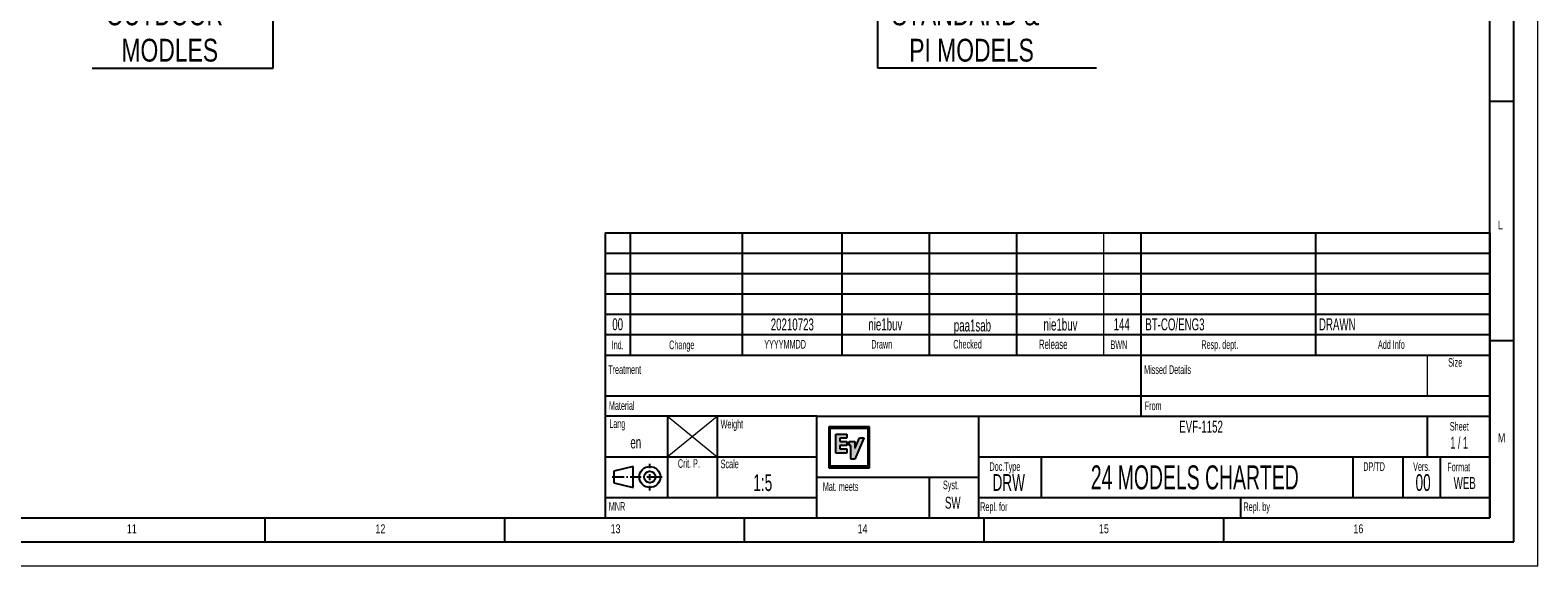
# Model space of a CAD drawing. Header units: millimetres. Extents: x 0 to 4205, y 0 to 2970.
# Tile 23 of 35: x 2632 to 4205, y 0 to 559. Entities that reach past the tile are written whole.
import ezdxf

# ---------------------------------------------------------------- set-up
doc = ezdxf.new("R2010")
doc.units = ezdxf.units.MM
doc.header["$LTSCALE"] = 5
doc.layers.add('FORMAT', color=7, linetype='Continuous')
doc.layers.add('SLD-0', color=7, linetype='Continuous')
doc.styles.add('SLDTEXTSTYLE0', font='TXT', dxfattribs={"width": 0.75})
doc.styles.add('SLDTEXTSTYLE1', font='TXT', dxfattribs={"width": 0.605})
doc.styles.add('SLDTEXTSTYLE2', font='TXT', dxfattribs={"width": 0.563})
doc.dimstyles.new('SLDDIMSTYLE1', dxfattribs={"dimtxt": 23.8125, "dimasz": 16, "dimexe": 0, "dimexo": 0.0625, "dimgap": 5.953125, "dimtad": 0, "dimtih": 1, "dimtoh": 1, "dimdec": 1, "dimrnd": 1e-09, "dimzin": 12, "dimdsep": 46, "dimtxsty": 'SLDTEXTSTYLE0', "dimsah": 1, "dimcen": 0.09, "dimadec": 0, "dimazin": 3, "dimtfac": 1, "dimtdec": 1, "dimtmove": 0, "dimatfit": 0, "dimfxl": 1, "dimfrac": 2, "dimtolj": 1, "dimtzin": 12, "dimarcsym": 0})

# ---------------------------------------------------------------- blocks, each defined once
blk = doc.blocks.new('_D_20')
at = {"layer": 'SLD-0', "color": 7, "transparency": 16777216}
for p, q in [((2885.8, 745.9), (2885.8, 775.9)), ((3151.5, 745.9), (2880.8, 745.9)), ((2937.6, 702.7), (2880.8, 702.7)), ((2885.8, 519.3), (2885.8, 702.7)), ((2760.6, 669.4), (2753.3, 669.4)), ((2753.3, 669.4), (2753.3, 631.6)), ((2822.1, 669.4), (2829.4, 669.4)), ((2829.4, 669.4), (2829.4, 631.6)), ((2753.3, 631.6), (2760.6, 631.6)), ((2829.4, 631.6), (2822.1, 631.6)), ((2696.9, 519.3), (2885.8, 519.3))]:
    blk.add_line(p, q, dxfattribs=at)
for points in [[(2885.8, 745.9), (2888.6, 761.9), (2883.1, 761.9)], [(2885.8, 702.7), (2883.1, 686.7), (2888.6, 686.7)]]:
    blk.add_solid(points, dxfattribs=at)
at = {"layer": 'SLD-0', "color": 7, "transparency": 16777216, "char_height": 23.81, "attachment_point": 1, "style": 'SLDTEXTSTYLE0'}
for s, insert in [('1.70', (2760.6, 662.3)), ('43.2', (2760.6, 625.7)), ('OUTDOOR', (2711.3, 587.9)), ('MODLES', (2727.4, 550))]:
    blk.add_mtext(s, dxfattribs=dict(at, insert=insert))
blk = doc.blocks.new('_D_23')
at = {"layer": 'SLD-0', "color": 7, "transparency": 16777216}
for p, q in [((3516.5, 745.9), (3516.5, 775.9)), ((3190.9, 745.9), (3521.5, 745.9)), ((3404.8, 703), (3521.5, 703)), ((3516.5, 519.3), (3516.5, 703)), ((3599.8, 669.4), (3592.5, 669.4)), ((3592.5, 669.4), (3592.5, 631.6)), ((3661.3, 669.4), (3668.6, 669.4)), ((3668.6, 669.4), (3668.6, 631.6)), ((3592.5, 631.6), (3599.8, 631.6)), ((3668.6, 631.6), (3661.3, 631.6)), ((3744.7, 519.3), (3516.5, 519.3))]:
    blk.add_line(p, q, dxfattribs=at)
for points in [[(3516.5, 745.9), (3519.2, 761.9), (3513.7, 761.9)], [(3516.5, 703), (3513.7, 687), (3519.2, 687)]]:
    blk.add_solid(points, dxfattribs=at)
at = {"layer": 'SLD-0', "color": 7, "transparency": 16777216, "char_height": 23.81, "attachment_point": 1, "style": 'SLDTEXTSTYLE0'}
for s, insert in [('1.69', (3599.8, 662.3)), ('42.9', (3599.8, 625.7)), ('STANDARD &', (3531, 587.9)), ('PI MODELS', (3549.2, 550))]:
    blk.add_mtext(s, dxfattribs=dict(at, insert=insert))

msp = doc.modelspace()

# ---------------------------------------------------------------- hatches: boundary and pattern name
at = {"linetype": 'Continuous'}
h = msp.add_hatch(color=256, dxfattribs=at)
h.paths.add_polyline_path([(3465.2014, 145.10975), (3465.2014, 102.328275), (3507.635037, 102.328275), (3507.635037, 145.10975)], flags=0)
h.paths.add_polyline_path([(3506.055094, 143.64933), (3506.055094, 104.15206), (3466.614614, 104.15206), (3466.614614, 143.64933)], flags=0)
for points in [[(3472.650894, 117.798807), (3472.637436, 117.828237), (3472.633591, 117.840512), (3472.628267, 117.85678), (3472.624274, 117.888428), (3472.624274, 137.354075), (3472.628267, 137.386611), (3472.637436, 137.417668), (3472.650894, 137.443697), (3472.670712, 137.468099), (3472.694078, 137.487768), (3472.724692, 137.502261), (3472.752643, 137.512022), (3472.783256, 137.515867), (3483.829348, 137.515867), (3483.860257, 137.512022), (3483.891314, 137.502261), (3483.917934, 137.487768), (3483.940413, 137.468099), (3483.959787, 137.443697), (3483.97783, 137.417668), (3483.986259, 137.386611), (3483.989069, 137.354075), (3483.989069, 137.336772), (3483.989069, 133.515724), (3483.986259, 133.486294), (3483.97783, 133.455533), (3483.959787, 133.427877), (3483.940413, 133.404954), (3483.917934, 133.383362), (3483.891314, 133.369165), (3483.860257, 133.35896), (3483.829348, 133.357777), (3477.158745, 133.357777), (3477.127393, 133.354228), (3477.098258, 133.344467), (3477.069124, 133.329974), (3477.048863, 133.310009), (3477.025496, 133.285607), (3477.011594, 133.257803), (3477.002425, 133.227042), (3476.999763, 133.196281), (3476.999763, 130.04429), (3477.002425, 130.013677), (3477.008489, 129.994007), (3477.011594, 129.984394), (3477.025496, 129.956591), (3477.048863, 129.932041), (3477.069124, 129.911041), (3477.098258, 129.898026), (3477.127393, 129.888118), (3477.158745, 129.885012), (3483.829348, 129.885012), (3483.860257, 129.881906), (3483.891314, 129.871554), (3483.917934, 129.858688), (3483.940413, 129.837687), (3483.959787, 129.814912), (3483.97783, 129.785186), (3483.986259, 129.756347), (3483.989069, 129.725438), (3483.989069, 129.706212), (3483.989069, 125.821424), (3483.986259, 125.790663), (3483.97783, 125.761676), (3483.959787, 125.733577), (3483.940413, 125.709175), (3483.917934, 125.687731), (3483.891314, 125.673534), (3483.860257, 125.6654), (3483.829348, 125.661702), (3477.115561, 125.661702), (3477.08554, 125.660223), (3477.054778, 125.648984), (3477.025496, 125.633751), (3477.002425, 125.614821), (3476.983791, 125.592046), (3476.967227, 125.562468), (3476.960276, 125.53289), (3476.956579, 125.502276), (3476.956579, 122.177254), (3476.960276, 122.144718), (3476.964713, 122.126379), (3476.967227, 122.116175), (3476.983791, 122.088667), (3477.002425, 122.064265), (3477.025496, 122.043856), (3477.054778, 122.027588), (3477.08554, 122.021377), (3477.115561, 122.016349), (3483.872532, 122.016349), (3483.903145, 122.015314), (3483.932575, 122.004074), (3483.959787, 121.990912), (3483.985076, 121.969468), (3484.005041, 121.94403), (3484.018795, 121.917558), (3484.029887, 121.885909), (3484.032105, 121.856331), (3484.032105, 121.842134), (3484.032105, 117.888428), (3484.029887, 117.85678), (3484.018795, 117.828237), (3484.005041, 117.798807), (3483.985076, 117.775292), (3483.959787, 117.755919), (3483.932575, 117.739651), (3483.903145, 117.732552), (3483.872532, 117.728411), (3472.783256, 117.728411), (3472.752643, 117.732552), (3472.724692, 117.739651), (3472.694078, 117.755919), (3472.670712, 117.775292)], [(3502.004501, 133.488217), (3502.00598, 133.460709), (3502.004501, 133.430983), (3501.994297, 133.404954), (3492.614488, 111.36483), (3492.600143, 111.339245), (3492.580178, 111.314843), (3492.555776, 111.296504), (3492.526493, 111.280236), (3492.498986, 111.271067), (3492.467042, 111.268997), (3488.487603, 111.268997), (3488.454919, 111.271067), (3488.425785, 111.280236), (3488.397834, 111.296504), (3488.372988, 111.314843), (3488.355093, 111.339245), (3488.338678, 111.366752), (3488.329656, 111.397365), (3488.327882, 111.429014), (3488.327882, 111.440254), (3488.323149, 111.464656), (3488.317381, 111.495269), (3488.317381, 125.595004), (3486.668993, 125.595004), (3486.637641, 125.598109), (3486.607027, 125.606243), (3486.580407, 125.621476), (3486.557928, 125.64085), (3486.537223, 125.6654), (3486.520511, 125.69483), (3486.511786, 125.724408), (3486.509272, 125.755021), (3486.509272, 125.769958), (3486.502469, 125.790663), (3486.499807, 125.821424), (3486.499807, 129.70355), (3486.502469, 129.734755), (3486.511786, 129.76389), (3486.527019, 129.791841), (3486.546984, 129.816539), (3486.569167, 129.83606), (3486.598893, 129.850406), (3486.628324, 129.859871), (3486.658789, 129.863716), (3492.292531, 129.863716), (3492.32551, 129.859871), (3492.355236, 129.850406), (3492.383188, 129.83606), (3492.407146, 129.816539), (3492.42859, 129.791841), (3492.443231, 129.76389), (3492.451365, 129.734755), (3492.45314, 129.70355), (3492.45314, 129.692606), (3492.461274, 129.667761), (3492.46157, 129.635373), (3492.46157, 123.02511), (3492.464675, 123.014906), (3492.478281, 122.988433), (3492.495584, 122.966102), (3492.516289, 122.944658), (3492.541135, 122.92839), (3492.568199, 122.918185), (3492.59615, 122.911974), (3492.623066, 122.911974), (3492.653531, 122.91508), (3492.682074, 122.926319), (3492.706624, 122.939481), (3492.729251, 122.960926), (3492.747294, 122.983405), (3492.763266, 123.009877), (3497.305576, 133.598987), (3497.31859, 133.624868), (3497.340182, 133.647939), (3497.363549, 133.669087), (3497.390909, 133.682545), (3497.422114, 133.69201), (3497.452727, 133.69408), (3501.836794, 133.69408), (3501.864301, 133.69201), (3501.894027, 133.68358), (3501.9205, 133.672193), (3501.941352, 133.654889), (3501.962057, 133.633297), (3501.977437, 133.610374), (3501.988529, 133.582719), (3501.994741, 133.554915), (3501.996811, 133.527112), (3501.99622, 133.517943), (3501.996811, 133.515724)]]:
    msp.add_hatch(color=256, dxfattribs=at).paths.add_polyline_path(points, flags=0)

# ---------------------------------------------------------------- linework, layer by layer
at = {"color": 7, "linetype": 'Continuous', "lineweight": 18}
for p, q in [((4205.000021, 0.00005), (4205.000021, 2970.00005)), ((0.000021, 0.00005), (4205.000021, 0.00005))]:
    msp.add_line(p, q, dxfattribs=at)
at = {"layer": 'FORMAT'}
for p, q in [((4180.000021, 25.00005), (4180.000021, 2945.00005)), ((4155.000021, 50.00005), (4155.000021, 2920.00005)), ((4155, 485), (4180, 485)), ((3232.000021, 347.50005), (3232.000021, 71.25005)), ((3232.000021, 347.50005), (4155.000021, 347.50005)), ((3232.000021, 347.50005), (4155.000021, 347.50005)), ((3232.000021, 347.50005), (4155.000021, 347.50005)), ((3258.000021, 347.50005), (3258.000021, 220.00005)), ((3375.000021, 347.50005), (3375.000021, 220.00005)), ((3479.000021, 347.50005), (3479.000021, 220.00005)), ((3570.000021, 347.50005), (3570.000021, 220.00005)), ((3661.000021, 347.50005), (3661.000021, 220.00005)), ((3791.000021, 347.50005), (3791.000021, 220.00005)), ((3973.000021, 347.50005), (3973.000021, 220.00005)), ((4155.000021, 347.50005), (4155.000021, 50.00005)), ((3232.000021, 326.25005), (4155.000021, 326.25005)), ((3232.000021, 326.25005), (4155.000021, 326.25005)), ((3791.000021, 326.25005), (3791.000021, 220.00005)), ((3232.000021, 305.00005), (4155.000021, 305.00005)), ((3232.000021, 283.75005), (4155.000021, 283.75005)), ((3232.000021, 262.50005), (4155.000021, 262.50005)), ((3232.000021, 241.25005), (4155.000021, 241.25005)), ((4155, 235), (4180, 235)), ((3232.000021, 220.00005), (4155.000021, 220.00005)), ((3791.000021, 220.00005), (3791.000021, 156.25005)), ((3232.000021, 177.50005), (4155.000021, 177.50005)), ((3453.000021, 156.25005), (3232.000021, 156.25005)), ((3297.000021, 156.25005), (3297.000021, 71.25005)), ((3349.000021, 156.25005), (3349.000021, 71.25005)), ((3453.000021, 92.50005), (3453.000021, 156.25005)), ((3453.000021, 156.25005), (3622.000021, 156.25005)), ((3622.000021, 92.50005), (3622.000021, 156.25005)), ((3622.000021, 156.25005), (4155.000021, 156.25005)), ((4090.000021, 113.75005), (4090.000021, 156.25005)), ((3232.000021, 113.75005), (3453.000021, 113.75005)), ((3622.000021, 113.75005), (4155.000021, 113.75005)), ((3687.000021, 113.75005), (3687.000021, 71.25005)), ((4012.000021, 113.75005), (4012.000021, 71.25005)), ((4064.000021, 113.75005), (4064.000021, 71.25005)), ((4103.000021, 113.75005), (4103.000021, 71.25005)), ((3261.190704, 103.721598), (3241.190704, 98.721598)), ((3241.190704, 98.721598), (3241.190704, 86.721598)), ((3261.190704, 81.721598), (3261.190704, 103.721598)), ((3278.590704, 101.841598), (3278.590704, 106.481598)), ((3278.590704, 98.241598), (3278.590704, 99.441598)), ((3278.590704, 89.561598), (3278.590704, 95.841598)), ((3239.509473, 92.721598), (3251.990704, 92.721598)), ((3241.190704, 86.721598), (3261.190704, 81.721598)), ((3254.390704, 92.721598), (3255.590704, 92.721598)), ((3257.990704, 92.721598), (3269.670704, 92.721598)), ((3272.070704, 92.721598), (3273.270704, 92.721598)), ((3275.670704, 92.721598), (3291.509473, 92.721598)), ((3278.590704, 85.961598), (3278.590704, 87.161598)), ((3278.590704, 78.481598), (3278.590704, 83.561598)), ((3453.000021, 50.00005), (3453.000021, 92.50005)), ((3453.000021, 92.50005), (3622.000021, 92.50005)), ((3570.000021, 92.50005), (3570.000021, 50.00005)), ((3622.000021, 50.00005), (3622.000021, 92.50005)), ((3232.000021, 71.25005), (3232.000021, 50.00005)), ((3232.000021, 71.25005), (3453.000021, 71.25005)), ((3622.000021, 71.25005), (4155.000021, 71.25005)), ((3895.000021, 50.00005), (3895.000021, 71.25005)), ((100.000021, 50.00005), (4155.000021, 50.00005)), ((2877.500021, 25.00005), (2877.500021, 50.00005)), ((3127.500021, 25.00005), (3127.500021, 50.00005)), ((3232.000021, 50.00005), (4155.000021, 50.00005)), ((3377.500021, 25.00005), (3377.500021, 50.00005)), ((3627.500021, 25.00005), (3627.500021, 50.00005)), ((3877.500021, 25.00005), (3877.500021, 50.00005)), ((75.000021, 25.00005), (4180.000021, 25.00005))]:
    msp.add_line(p, q, dxfattribs=at)
at = {"layer": 'FORMAT', "lineweight": 18}
for p, q in [((3752.000021, 347.50005), (3752.000021, 220.00005)), ((4090.000021, 177.50005), (4090.000021, 220.00005)), ((3296.576295, 113.75005), (3349.000021, 156.25005)), ((3297.000021, 156.25005), (3349.000021, 113.75005))]:
    msp.add_line(p, q, dxfattribs=at)
at = {"layer": 'FORMAT', "color": 7}
for p, q in [((3261.190704, 103.721598), (3241.190704, 98.721598)), ((3241.190704, 98.721598), (3241.190704, 86.721598)), ((3261.190704, 81.721598), (3261.190704, 103.721598)), ((3278.590704, 101.841598), (3278.590704, 106.481598)), ((3278.590704, 98.241598), (3278.590704, 99.441598)), ((3278.590704, 89.561598), (3278.590704, 95.841598)), ((3239.509473, 92.721598), (3251.990704, 92.721598)), ((3241.190704, 86.721598), (3261.190704, 81.721598)), ((3254.390704, 92.721598), (3255.590704, 92.721598)), ((3257.990704, 92.721598), (3269.670704, 92.721598)), ((3272.070704, 92.721598), (3273.270704, 92.721598)), ((3275.670704, 92.721598), (3291.509473, 92.721598)), ((3278.590704, 85.961598), (3278.590704, 87.161598)), ((3278.590704, 78.481598), (3278.590704, 83.561598))]:
    msp.add_line(p, q, dxfattribs=at)
for radius in [11, 6]:
    msp.add_circle((3278.590704, 92.721598), radius, dxfattribs=at)
at = {"layer": 'FORMAT'}
for radius in [11, 6]:
    msp.add_circle((3278.590704, 92.721598), radius, dxfattribs=at)
at = {"layer": 'SLD-0'}
for p, q in [((3507.635037, 145.10975), (3465.2014, 145.10975)), ((3465.2014, 145.10975), (3465.2014, 102.328275)), ((3466.614614, 104.15206), (3466.614614, 143.64933)), ((3466.614614, 143.64933), (3506.055094, 143.64933)), ((3506.055094, 143.64933), (3506.055094, 104.15206)), ((3507.635037, 102.328275), (3507.635037, 145.10975)), ((3472.624274, 137.354075), (3472.628267, 137.386611)), ((3472.624274, 117.888428), (3472.624274, 137.354075)), ((3472.628267, 137.386611), (3472.637436, 137.417668)), ((3472.637436, 137.417668), (3472.650894, 137.443697)), ((3472.650894, 137.443697), (3472.670712, 137.468099)), ((3472.670712, 137.468099), (3472.694078, 137.487768)), ((3472.694078, 137.487768), (3472.724692, 137.502261)), ((3472.724692, 137.502261), (3472.752643, 137.512022)), ((3472.752643, 137.512022), (3472.783256, 137.515867)), ((3472.783256, 137.515867), (3483.829348, 137.515867)), ((3477.002425, 133.227042), (3476.999763, 133.196281)), ((3476.999763, 133.196281), (3476.999763, 130.04429)), ((3476.999763, 130.04429), (3477.002425, 130.013677)), ((3477.011594, 133.257803), (3477.002425, 133.227042)), ((3477.002425, 130.013677), (3477.008489, 129.994007)), ((3477.008489, 129.994007), (3477.011594, 129.984394)), ((3477.025496, 133.285607), (3477.011594, 133.257803)), ((3477.011594, 129.984394), (3477.025496, 129.956591)), ((3477.048863, 133.310009), (3477.025496, 133.285607)), ((3477.025496, 129.956591), (3477.048863, 129.932041)), ((3477.069124, 133.329974), (3477.048863, 133.310009)), ((3477.048863, 129.932041), (3477.069124, 129.911041)), ((3477.098258, 133.344467), (3477.069124, 133.329974)), ((3477.069124, 129.911041), (3477.098258, 129.898026)), ((3477.127393, 133.354228), (3477.098258, 133.344467)), ((3477.098258, 129.898026), (3477.127393, 129.888118)), ((3477.158745, 133.357777), (3477.127393, 133.354228)), ((3477.127393, 129.888118), (3477.158745, 129.885012)), ((3483.829348, 133.357777), (3477.158745, 133.357777)), ((3477.158745, 129.885012), (3483.829348, 129.885012)), ((3483.829348, 137.515867), (3483.860257, 137.512022)), ((3483.860257, 133.35896), (3483.829348, 133.357777)), ((3483.829348, 129.885012), (3483.860257, 129.881906)), ((3483.860257, 137.512022), (3483.891314, 137.502261)), ((3483.891314, 133.369165), (3483.860257, 133.35896)), ((3483.860257, 129.881906), (3483.891314, 129.871554)), ((3483.891314, 137.502261), (3483.917934, 137.487768)), ((3483.917934, 133.383362), (3483.891314, 133.369165)), ((3483.891314, 129.871554), (3483.917934, 129.858688)), ((3483.917934, 137.487768), (3483.940413, 137.468099)), ((3483.940413, 133.404954), (3483.917934, 133.383362)), ((3483.917934, 129.858688), (3483.940413, 129.837687)), ((3483.940413, 137.468099), (3483.959787, 137.443697)), ((3483.959787, 133.427877), (3483.940413, 133.404954)), ((3483.940413, 129.837687), (3483.959787, 129.814912)), ((3483.959787, 137.443697), (3483.97783, 137.417668)), ((3483.97783, 133.455533), (3483.959787, 133.427877)), ((3483.959787, 129.814912), (3483.97783, 129.785186)), ((3483.97783, 137.417668), (3483.986259, 137.386611)), ((3483.986259, 133.486294), (3483.97783, 133.455533)), ((3483.97783, 129.785186), (3483.986259, 129.756347)), ((3483.986259, 137.386611), (3483.989069, 137.354075)), ((3483.989069, 133.515724), (3483.986259, 133.486294)), ((3483.986259, 129.756347), (3483.989069, 129.725438)), ((3483.989069, 137.354075), (3483.989069, 137.336772)), ((3483.989069, 137.336772), (3483.989069, 133.515724)), ((3483.989069, 129.725438), (3483.989069, 129.706212)), ((3483.989069, 129.706212), (3483.989069, 125.821424)), ((3486.499807, 129.70355), (3486.502469, 129.734755)), ((3486.499807, 125.821424), (3486.499807, 129.70355)), ((3486.502469, 129.734755), (3486.511786, 129.76389)), ((3486.511786, 129.76389), (3486.527019, 129.791841)), ((3486.527019, 129.791841), (3486.546984, 129.816539)), ((3486.546984, 129.816539), (3486.569167, 129.83606)), ((3486.569167, 129.83606), (3486.598893, 129.850406)), ((3486.598893, 129.850406), (3486.628324, 129.859871)), ((3486.628324, 129.859871), (3486.658789, 129.863716)), ((3486.658789, 129.863716), (3492.292531, 129.863716)), ((3492.292531, 129.863716), (3492.32551, 129.859871)), ((3492.32551, 129.859871), (3492.355236, 129.850406)), ((3492.355236, 129.850406), (3492.383188, 129.83606)), ((3492.383188, 129.83606), (3492.407146, 129.816539)), ((3492.407146, 129.816539), (3492.42859, 129.791841)), ((3492.42859, 129.791841), (3492.443231, 129.76389)), ((3492.443231, 129.76389), (3492.451365, 129.734755)), ((3492.451365, 129.734755), (3492.45314, 129.70355)), ((3492.45314, 129.70355), (3492.45314, 129.692606)), ((3492.45314, 129.692606), (3492.461274, 129.667761)), ((3492.461274, 129.667761), (3492.46157, 129.635373)), ((3492.46157, 129.635373), (3492.46157, 123.02511)), ((3501.994297, 133.404954), (3492.614488, 111.36483)), ((3492.763266, 123.009877), (3497.305576, 133.598987)), ((3497.305576, 133.598987), (3497.31859, 133.624868)), ((3497.31859, 133.624868), (3497.340182, 133.647939)), ((3497.340182, 133.647939), (3497.363549, 133.669087)), ((3497.363549, 133.669087), (3497.390909, 133.682545)), ((3497.390909, 133.682545), (3497.422114, 133.69201)), ((3497.422114, 133.69201), (3497.452727, 133.69408)), ((3497.452727, 133.69408), (3501.836794, 133.69408)), ((3501.836794, 133.69408), (3501.864301, 133.69201)), ((3501.864301, 133.69201), (3501.894027, 133.68358)), ((3501.894027, 133.68358), (3501.9205, 133.672193)), ((3501.9205, 133.672193), (3501.941352, 133.654889)), ((3501.941352, 133.654889), (3501.962057, 133.633297)), ((3501.962057, 133.633297), (3501.977437, 133.610374)), ((3501.977437, 133.610374), (3501.988529, 133.582719)), ((3501.988529, 133.582719), (3501.994741, 133.554915)), ((3502.004501, 133.430983), (3501.994297, 133.404954)), ((3501.994741, 133.554915), (3501.996811, 133.527112)), ((3501.996811, 133.527112), (3501.99622, 133.517943)), ((3501.99622, 133.517943), (3501.996811, 133.515724)), ((3501.996811, 133.515724), (3502.004501, 133.488217)), ((3502.004501, 133.488217), (3502.00598, 133.460709)), ((3502.00598, 133.460709), (3502.004501, 133.430983)), ((3472.628267, 117.85678), (3472.624274, 117.888428)), ((3472.633591, 117.840512), (3472.628267, 117.85678)), ((3472.637436, 117.828237), (3472.633591, 117.840512)), ((3472.650894, 117.798807), (3472.637436, 117.828237)), ((3472.670712, 117.775292), (3472.650894, 117.798807)), ((3472.694078, 117.755919), (3472.670712, 117.775292)), ((3472.724692, 117.739651), (3472.694078, 117.755919)), ((3472.752643, 117.732552), (3472.724692, 117.739651)), ((3472.783256, 117.728411), (3472.752643, 117.732552)), ((3483.872532, 117.728411), (3472.783256, 117.728411)), ((3476.960276, 125.53289), (3476.956579, 125.502276)), ((3476.956579, 125.502276), (3476.956579, 122.177254)), ((3476.956579, 122.177254), (3476.960276, 122.144718)), ((3476.967227, 125.562468), (3476.960276, 125.53289)), ((3476.960276, 122.144718), (3476.964713, 122.126379)), ((3476.964713, 122.126379), (3476.967227, 122.116175)), ((3476.983791, 125.592046), (3476.967227, 125.562468)), ((3476.967227, 122.116175), (3476.983791, 122.088667)), ((3477.002425, 125.614821), (3476.983791, 125.592046)), ((3476.983791, 122.088667), (3477.002425, 122.064265)), ((3477.025496, 125.633751), (3477.002425, 125.614821)), ((3477.002425, 122.064265), (3477.025496, 122.043856)), ((3477.054778, 125.648984), (3477.025496, 125.633751)), ((3477.025496, 122.043856), (3477.054778, 122.027588)), ((3477.08554, 125.660223), (3477.054778, 125.648984)), ((3477.054778, 122.027588), (3477.08554, 122.021377)), ((3477.115561, 125.661702), (3477.08554, 125.660223)), ((3477.08554, 122.021377), (3477.115561, 122.016349)), ((3483.829348, 125.661702), (3477.115561, 125.661702)), ((3477.115561, 122.016349), (3483.872532, 122.016349)), ((3483.860257, 125.6654), (3483.829348, 125.661702)), ((3483.891314, 125.673534), (3483.860257, 125.6654)), ((3483.872532, 122.016349), (3483.903145, 122.015314)), ((3483.903145, 117.732552), (3483.872532, 117.728411)), ((3483.917934, 125.687731), (3483.891314, 125.673534)), ((3483.903145, 122.015314), (3483.932575, 122.004074)), ((3483.932575, 117.739651), (3483.903145, 117.732552)), ((3483.940413, 125.709175), (3483.917934, 125.687731)), ((3483.932575, 122.004074), (3483.959787, 121.990912)), ((3483.959787, 117.755919), (3483.932575, 117.739651)), ((3483.959787, 125.733577), (3483.940413, 125.709175)), ((3483.97783, 125.761676), (3483.959787, 125.733577)), ((3483.959787, 121.990912), (3483.985076, 121.969468)), ((3483.985076, 117.775292), (3483.959787, 117.755919)), ((3483.986259, 125.790663), (3483.97783, 125.761676)), ((3483.985076, 121.969468), (3484.005041, 121.94403)), ((3484.005041, 117.798807), (3483.985076, 117.775292)), ((3483.989069, 125.821424), (3483.986259, 125.790663)), ((3484.005041, 121.94403), (3484.018795, 121.917558)), ((3484.018795, 117.828237), (3484.005041, 117.798807)), ((3484.018795, 121.917558), (3484.029887, 121.885909)), ((3484.029887, 117.85678), (3484.018795, 117.828237)), ((3484.029887, 121.885909), (3484.032105, 121.856331)), ((3484.032105, 117.888428), (3484.029887, 117.85678)), ((3484.032105, 121.856331), (3484.032105, 121.842134)), ((3484.032105, 121.842134), (3484.032105, 117.888428)), ((3486.502469, 125.790663), (3486.499807, 125.821424)), ((3486.509272, 125.769958), (3486.502469, 125.790663)), ((3486.509272, 125.755021), (3486.509272, 125.769958)), ((3486.511786, 125.724408), (3486.509272, 125.755021)), ((3486.520511, 125.69483), (3486.511786, 125.724408)), ((3486.537223, 125.6654), (3486.520511, 125.69483)), ((3486.557928, 125.64085), (3486.537223, 125.6654)), ((3486.580407, 125.621476), (3486.557928, 125.64085)), ((3486.607027, 125.606243), (3486.580407, 125.621476)), ((3486.637641, 125.598109), (3486.607027, 125.606243)), ((3486.668993, 125.595004), (3486.637641, 125.598109)), ((3488.317381, 125.595004), (3486.668993, 125.595004)), ((3488.317381, 111.495269), (3488.317381, 125.595004)), ((3488.323149, 111.464656), (3488.317381, 111.495269)), ((3488.327882, 111.440254), (3488.323149, 111.464656)), ((3488.327882, 111.429014), (3488.327882, 111.440254)), ((3488.329656, 111.397365), (3488.327882, 111.429014)), ((3488.338678, 111.366752), (3488.329656, 111.397365)), ((3488.355093, 111.339245), (3488.338678, 111.366752)), ((3488.372988, 111.314843), (3488.355093, 111.339245)), ((3488.397834, 111.296504), (3488.372988, 111.314843)), ((3488.425785, 111.280236), (3488.397834, 111.296504)), ((3488.454919, 111.271067), (3488.425785, 111.280236)), ((3488.487603, 111.268997), (3488.454919, 111.271067)), ((3492.467042, 111.268997), (3488.487603, 111.268997)), ((3492.46157, 123.02511), (3492.464675, 123.014906)), ((3492.464675, 123.014906), (3492.478281, 122.988433)), ((3492.498986, 111.271067), (3492.467042, 111.268997)), ((3492.478281, 122.988433), (3492.495584, 122.966102)), ((3492.495584, 122.966102), (3492.516289, 122.944658)), ((3492.526493, 111.280236), (3492.498986, 111.271067)), ((3492.516289, 122.944658), (3492.541135, 122.92839)), ((3492.555776, 111.296504), (3492.526493, 111.280236)), ((3492.541135, 122.92839), (3492.568199, 122.918185)), ((3492.580178, 111.314843), (3492.555776, 111.296504)), ((3492.568199, 122.918185), (3492.59615, 122.911974)), ((3492.600143, 111.339245), (3492.580178, 111.314843)), ((3492.59615, 122.911974), (3492.623066, 122.911974)), ((3492.614488, 111.36483), (3492.600143, 111.339245)), ((3492.623066, 122.911974), (3492.653531, 122.91508)), ((3492.653531, 122.91508), (3492.682074, 122.926319)), ((3492.682074, 122.926319), (3492.706624, 122.939481)), ((3492.706624, 122.939481), (3492.729251, 122.960926)), ((3492.729251, 122.960926), (3492.747294, 122.983405)), ((3492.747294, 122.983405), (3492.763266, 123.009877)), ((3465.2014, 102.328275), (3507.635037, 102.328275)), ((3506.055094, 104.15206), (3466.614614, 104.15206))]:
    msp.add_line(p, q, dxfattribs=at)

# ---------------------------------------------------------------- texts
at = {"layer": 'FORMAT'}
for s, insert, char_height, attachment_point, style in [('L', (4163.333258, 360.327335), 9.260417, 1, 'SLDTEXTSTYLE0'), ('00', (3245.082134, 258.298417), 12.5, 2, 'SLDTEXTSTYLE1'), ('20210723', (3427.256843, 258.161885), 12.5, 2, 'SLDTEXTSTYLE1'), ('nie1buv', (3524.289571, 258.165171), 12.5, 2, 'SLDTEXTSTYLE1'), ('paa1sab', (3615.152838, 257.080476), 12.5, 2, 'SLDTEXTSTYLE1'), ('nie1buv', (3707.007009, 258.077972), 12.5, 2, 'SLDTEXTSTYLE1'), ('144', (3770.863464, 258.355314), 12.5, 2, 'SLDTEXTSTYLE1'), ('BT-CO/ENG3', (3795.503867, 258.239099), 12.5, 1, 'SLDTEXTSTYLE1'), ('DRAWN', (3976.651287, 258.293521), 12.5, 1, 'SLDTEXTSTYLE1'), ('Checked', (3595.207352, 235.741855), 9, 1, 'SLDTEXTSTYLE1'), ('Release', (3684.591385, 236.191084), 10, 1, 'SLDTEXTSTYLE1'), ('Resp. dept.', (3853.974092, 235.460901), 9, 1, 'SLDTEXTSTYLE1'), ('Add Info', (4038.205701, 235.460901), 9, 1, 'SLDTEXTSTYLE1'), ('Ind.', (3245.051165, 235.082958), 9, 2, 'SLDTEXTSTYLE1'), ('Change', (3298.781803, 235.082958), 9, 1, 'SLDTEXTSTYLE1'), ('YYYYMMDD', (3398.065172, 235.741855), 9, 1, 'SLDTEXTSTYLE1'), ('Drawn', (3509.704155, 235.741855), 9, 1, 'SLDTEXTSTYLE1'), ('BWN', (3759.180886, 235.190905), 9, 1, 'SLDTEXTSTYLE1'), ('Treatment', (3235.270713, 209.282768), 9, 1, 'SLDTEXTSTYLE1'), ('Missed Details', (3794.270713, 209.282768), 9, 1, 'SLDTEXTSTYLE1'), ('Size', (4111.454989, 216.821506), 9, 1, 'SLDTEXTSTYLE1'), ('Material', (3235.955393, 171.720774), 9, 1, 'SLDTEXTSTYLE1'), ('From', (3794.955393, 171.474893), 9, 1, 'SLDTEXTSTYLE1'), ('Lang', (3236.295593, 152.937179), 9, 1, 'SLDTEXTSTYLE1'), ('Weight', (3352.51871, 152.488577), 9, 1, 'SLDTEXTSTYLE1'), ('EVF-1152', (3853.666255, 151.502304), 12.5, 2, 'SLDTEXTSTYLE1'), ('Sheet', (4122.992904, 150.074397), 9, 2, 'SLDTEXTSTYLE1'), ('en', (3263.979149, 135.062301), 12.5, 2, 'SLDTEXTSTYLE1'), ('1 / 1', (4122.943933, 134.648597), 12.5, 2, 'SLDTEXTSTYLE2'), ('M', (4163.333258, 138.266338), 9.260417, 1, 'SLDTEXTSTYLE0'), ('Crit. P.', (3307.893192, 111.293789), 9, 1, 'SLDTEXTSTYLE1'), ('Scale', (3352.51871, 110.87239), 9, 1, 'SLDTEXTSTYLE1'), ('1:5', (3396.478583, 95.602987), 17.5, 2, 'SLDTEXTSTYLE1'), ('DRW', (3653.026923, 95.771457), 17.5, 2, 'SLDTEXTSTYLE1'), ('Doc.Type', (3632.927567, 108.127856), 9, 1, 'SLDTEXTSTYLE1'), ('24 MODELS CHARTED', (3847.138523, 104.822763), 25, 2, 'SLDTEXTSTYLE1'), ('DP/TD', (4022.927567, 108.127856), 9, 1, 'SLDTEXTSTYLE1'), ('00', (4085.296509, 95.680718), 17.5, 2, 'SLDTEXTSTYLE1'), ('Vers.', (4074.927567, 108.127856), 9, 1, 'SLDTEXTSTYLE1'), ('Format', (4110.59563, 107.661229), 9, 1, 'SLDTEXTSTYLE1'), ('Mat. meets', (3459.057112, 87.176997), 9, 1, 'SLDTEXTSTYLE1'), ('Syst.', (3584.449464, 88.967932), 9, 1, 'SLDTEXTSTYLE1'), ('WEB', (4128.732941, 92.667616), 12.5, 2, 'SLDTEXTSTYLE1'), ('MNR', (3235.856204, 66.476094), 9, 1, 'SLDTEXTSTYLE1'), ('SW', (3594.657735, 72.145528), 12.5, 2, 'SLDTEXTSTYLE1'), ('Repl. for', (3623.265259, 66.2196), 9, 1, 'SLDTEXTSTYLE1'), ('Repl. by', (3897.945981, 66.2196), 9, 1, 'SLDTEXTSTYLE1'), ('11', (2733.126784, 43.340157), 9.2604167, 1, 'SLDTEXTSTYLE0'), ('12', (2992.411976, 43.340157), 9.2604167, 1, 'SLDTEXTSTYLE0'), ('13', (3237.732736, 43.340157), 9.2604167, 1, 'SLDTEXTSTYLE0'), ('14', (3495.379735, 43.340157), 9.2604167, 1, 'SLDTEXTSTYLE0'), ('15', (3747.17112, 43.340157), 9.2604167, 1, 'SLDTEXTSTYLE0'), ('16', (4012.625604, 43.340157), 9.2604167, 1, 'SLDTEXTSTYLE0')]:
    msp.add_mtext(s, dxfattribs=dict(at, insert=insert, char_height=char_height, attachment_point=attachment_point, style=style))

# ---------------------------------------------------------------- dimensions: what is measured, and where the dimension line sits
at = {"layer": 'SLD-0', "color": 7}
for base, p1, p2, text, picture, middle in [((2885.849623, 745.902204), (2942.554983, 702.676204), (3156.472543, 745.902204), '<>\\POUTDOOR\\PMODLES', '_D_20', (2885.849623, 596.805225)), ((3516.479464, 745.902204), (3399.774103, 702.976204), (3185.856543, 745.902204), '<>\\PSTANDARD &\\PPI MODELS', '_D_23', (3516.479464, 596.805225))]:
    dim = msp.add_linear_dim(base=base, p1=p1, p2=p2, angle=90, text=text, dimstyle='SLDDIMSTYLE1', dxfattribs=at)
    dim.commit()
    dim.dimension.update_dxf_attribs({"geometry": picture, "text_midpoint": middle, "dimtype": 160})

doc.saveas('drawing.dxf')
